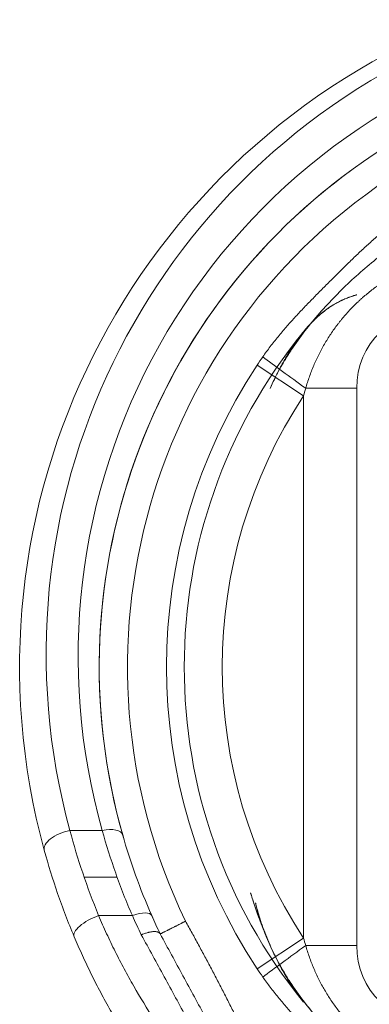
# Model space of a CAD drawing. Header units: millimetres. Extents: x 51337 to 61814, y -21781 to -12277.
# Tile 203 of 256: x 59124 to 59190, y -20778 to -20592. Entities that reach past the tile are written whole.
import ezdxf

# ---------------------------------------------------------------- set-up
doc = ezdxf.new("R2010")
doc.units = ezdxf.units.MM
doc.header["$LTSCALE"] = 0.3175
doc.layers.add('1轮廓实线层', color=7, linetype='Continuous', lineweight=18)

msp = doc.modelspace()

# ---------------------------------------------------------------- linework, layer by layer
at = {"layer": '1轮廓实线层'}
for p, q in [((59177.79339, -20662.88512), (59169.02877, -20657.10708)), ((59187.79339, -20661.47664), (59178.18155, -20661.47664)), ((59187.79339, -20766.47664), (59187.79339, -20661.47664)), ((59177.79339, -20765.06817), (59177.79339, -20662.88512)), ((59133.75642, -20744.7921), (59139.84986, -20744.7921)), ((59136.43817, -20753.6014), (59142.65581, -20753.6014)), ((59145.52734, -20760.85118), (59139.16751, -20760.85118)), ((59177.79339, -20765.06817), (59169.02877, -20770.8462)), ((59187.79339, -20766.47664), (59178.18155, -20766.47664))]:
    msp.add_line(p, q, dxfattribs=at)
for centre, radius, start, end in [((59255.29339, -20713.97664), 131, 111.4089979, 195.2952895), ((59255.29339, -20711.55409), 126, 112.9992146, 195.2952895), ((59255.29339, -20712.0386), 120, 105.6266319, 195.8396374), ((59255.29339, -20713.97664), 116, 122.4304845, 196.1062633), ((59255.29339, -20713.97664), 116, 122.4304845, 195.8396374), ((59255.29339, -20713.97664), 110.66987, 122.4304845, 205.6561683), ((59202.79339, -20661.47664), 15, 90, 180), ((59255.29339, -20713.97664), 100, 140.8297737, 219.1690367), ((59255.29339, -20713.97664), 103.32342, 146.6053122, 213.3946878), ((59255.29339, -20713.97664), 92.82561, 146.6053122, 213.3946878), ((59255.29339, -20713.97664), 116, 203.8156576, 204.0863012), ((59202.79339, -20766.47664), 15, 180, 270)]:
    msp.add_arc(centre, radius, start, end, dxfattribs=at)
for centre, major_axis, ratio, start_param, end_param in [((59178.7638, -20661.47664), (12.16954, -8.7694), 0.022704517, 3.936689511, 4.680891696), ((59133.75642, -20747.21465), (-4.8229, -1.31897), 0.471213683, 4.584227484, 6.283185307), ((59139.84986, -20746.73014), (3.84812, 1.09178), 0.470243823, 0, 1.438162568), ((59145.52734, -20762.46804), (3.65887, 1.61638), 0.374776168, 0, 1.406719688), ((59139.16751, -20762.87225), (-4.60817, -1.9403), 0.377208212, 4.55487847, 6.283185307), ((59178.7638, -20766.47664), (12.16954, 8.7694), 0.022704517, 1.602293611, 2.346495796)]:
    msp.add_ellipse(centre, major_axis=major_axis, ratio=ratio, start_param=start_param, end_param=end_param, dxfattribs=at)
for points, knots in [([(59202.78816, -20630.17682), (59202.84148, -20630.15301), (59202.8948, -20630.12932), (59203.57402, -20629.82898), (59204.19978, -20629.56826), (59205.13421, -20629.20143), (59205.44589, -20629.08288), (59206.05852, -20628.85692), (59206.3602, -20628.7492), (59207.24827, -20628.44166), (59207.81838, -20628.25732), (59208.62027, -20628.01246), (59208.87984, -20627.93577), (59209.36852, -20627.79536), (59209.59583, -20627.73214), (59210.00756, -20627.62026), (59210.19331, -20627.57127), (59210.49806, -20627.49222), (59210.61832, -20627.46179), (59210.74161, -20627.43079), (59210.77328, -20627.42288), (59210.81468, -20627.41256), (59210.82448, -20627.41013), (59210.82196, -20627.41075), (59210.77797, -20627.42163), (59210.60549, -20627.46503), (59210.48119, -20627.49654), (59210.17176, -20627.57693), (59209.98492, -20627.6263), (59209.35833, -20627.79693), (59208.86373, -20627.93774), (59208.05213, -20628.18615), (59207.76952, -20628.27529), (59207.19517, -20628.46262), (59206.90204, -20628.56121), (59206.00881, -20628.87169), (59205.39508, -20629.09821), (59204.14435, -20629.59091), (59203.50631, -20629.8577), (59202.23841, -20630.42093), (59201.60527, -20630.71859), (59199.71281, -20631.65915), (59198.4607, -20632.3498), (59196.60626, -20633.47777), (59195.99066, -20633.87001), (59194.77991, -20634.67582), (59194.18353, -20635.09006), (59192.41951, -20636.36412), (59191.27697, -20637.25526), (59189.04806, -20639.10631), (59187.96152, -20640.066), (59185.83572, -20642.04218), (59184.7963, -20643.05847), (59182.76294, -20645.14536), (59181.76953, -20646.21579), (59179.85178, -20648.40097), (59178.92576, -20649.51781), (59177.15378, -20651.80862), (59176.30797, -20652.98271), (59175.11015, -20654.7928), (59174.72268, -20655.40431), (59173.97288, -20656.64432), (59173.61199, -20657.2706), (59172.9231, -20658.52747), (59172.59447, -20659.15913), (59172.00479, -20660.35485), (59171.73987, -20660.91944), (59171.48844, -20661.48289)], [0, 0, 0, 0, 0.002664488, 0.002664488, 0.033942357, 0.033942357, 0.049581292, 0.049581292, 0.065220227, 0.065220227, 0.096498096, 0.096498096, 0.112137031, 0.112137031, 0.127775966, 0.127775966, 0.143414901, 0.143414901, 0.159053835, 0.159053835, 0.166873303, 0.166873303, 0.17469277, 0.17469277, 0.190331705, 0.190331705, 0.20597064, 0.20597064, 0.221609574, 0.221609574, 0.252887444, 0.252887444, 0.268526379, 0.268526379, 0.284165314, 0.284165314, 0.315443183, 0.315443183, 0.346721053, 0.346721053, 0.377998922, 0.377998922, 0.440554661, 0.440554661, 0.471832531, 0.471832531, 0.5031104, 0.5031104, 0.565666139, 0.565666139, 0.628221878, 0.628221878, 0.690777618, 0.690777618, 0.753333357, 0.753333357, 0.815889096, 0.815889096, 0.878444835, 0.878444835, 0.909722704, 0.909722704, 0.941000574, 0.941000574, 0.972278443, 0.972278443, 1, 1, 1, 1]), ([(59170.10035, -20655.53344), (59170.5576, -20654.8836), (59171.02622, -20654.2439), (59171.98486, -20652.98355), (59172.47488, -20652.36289), (59173.47454, -20651.13897), (59173.98417, -20650.53571), (59175.02063, -20649.34432), (59175.54745, -20648.7562), (59176.61514, -20647.59216), (59177.156, -20647.01624), (59178.24792, -20645.87299), (59178.79897, -20645.30564), (59179.63016, -20644.45821), (59179.90804, -20644.17629), (59180.46469, -20643.61342), (59180.74343, -20643.33251), (59181.3014, -20642.77137), (59181.58063, -20642.49115), (59182.13935, -20641.93116), (59182.69832, -20641.37162), (59183.25767, -20640.81284), (59183.81728, -20640.25452), (59184.09722, -20639.97559), (59184.93776, -20639.13983), (59185.49905, -20638.584), (59186.62656, -20637.47817), (59187.19281, -20636.92821), (59188.33413, -20635.83818), (59188.90921, -20635.29812), (59190.07186, -20634.2317), (59190.65942, -20633.70535), (59191.85004, -20632.66949), (59192.45309, -20632.15999), (59193.67699, -20631.16025), (59194.29784, -20630.67002), (59195.55905, -20629.71065), (59196.19941, -20629.24151), (59196.85018, -20628.78361)], [0, 0, 0, 0, 0.0625, 0.0625, 0.125, 0.125, 0.1875, 0.1875, 0.25, 0.25, 0.3125, 0.3125, 0.375, 0.375, 0.40625, 0.40625, 0.4375, 0.4375, 0.46875, 0.46875, 0.5, 0.53125, 0.53125, 0.5625, 0.5625, 0.625, 0.625, 0.6875, 0.6875, 0.75, 0.75, 0.8125, 0.8125, 0.875, 0.875, 0.9375, 0.9375, 1, 1, 1, 1]), ([(59202.79339, -20636.86481), (59202.05767, -20637.07185), (59201.33061, -20637.30253), (59199.89322, -20637.80979), (59199.18289, -20638.08637), (59198.39302, -20638.42306), (59198.30539, -20638.46082), (59198.13038, -20638.53707), (59198.04298, -20638.57555), (59197.78146, -20638.69195), (59197.26094, -20638.92856), (59196.74788, -20639.17655), (59195.73157, -20639.68749), (59195.06708, -20640.04803), (59193.76385, -20640.80861), (59193.12511, -20641.20865), (59191.8736, -20642.04868), (59191.26083, -20642.48868), (59190.06187, -20643.40967), (59189.47568, -20643.89067), (59188.76013, -20644.51845), (59188.54675, -20644.70878), (59188.33533, -20644.90213), (59188.19481, -20645.0317), (59188.12479, -20645.0968), (59187.77625, -20645.42358), (59187.50209, -20645.68929), (59186.69358, -20646.49923), (59186.1732, -20647.05627), (59185.42036, -20647.91727), (59185.17404, -20648.20851), (59184.81148, -20648.65172), (59184.69178, -20648.80052), (59184.51397, -20649.0253), (59184.45496, -20649.10052), (59184.33765, -20649.25133), (59183.81297, -20649.93158), (59183.31685, -20650.62615), (59182.47791, -20651.88258), (59182.07996, -20652.52162), (59181.32579, -20653.82077), (59180.96956, -20654.48088), (59180.29837, -20655.82204), (59179.98339, -20656.50309), (59179.3952, -20657.88651), (59179.12198, -20658.58888), (59178.61876, -20660.01579), (59178.38876, -20660.74034), (59178.18155, -20661.47664)], [0, 0, 0, 0, 0.0625, 0.0625, 0.125, 0.125, 0.1328125, 0.1328125, 0.140625, 0.140625, 0.15625, 0.1875, 0.1875, 0.25, 0.25, 0.3125, 0.3125, 0.375, 0.375, 0.4375, 0.4375, 0.453125, 0.4609375, 0.4609375, 0.46875, 0.46875, 0.5, 0.5, 0.5625, 0.5625, 0.59375, 0.59375, 0.609375, 0.609375, 0.6171875, 0.6171875, 0.625, 0.6875, 0.6875, 0.75, 0.75, 0.8125, 0.8125, 0.875, 0.875, 0.9375, 0.9375, 1, 1, 1, 1]), ([(59177.76612, -20650.814), (59178.27072, -20650.19338), (59178.79641, -20649.59692), (59179.64188, -20648.72428), (59179.94572, -20648.42648), (59180.56793, -20647.85018), (59180.88824, -20647.57014), (59181.85644, -20646.7745), (59182.50822, -20646.30592), (59183.47821, -20645.69597), (59183.80023, -20645.50833), (59184.41631, -20645.1734), (59184.71307, -20645.02433), (59185.2799, -20644.75808), (59185.55022, -20644.6408), (59186.05805, -20644.43419), (59186.28962, -20644.34718), (59186.70734, -20644.19847), (59186.8935, -20644.13678), (59187.21802, -20644.03382), (59187.3561, -20643.99265), (59187.57498, -20643.92919), (59187.65717, -20643.90646), (59187.76693, -20643.87639), (59187.79446, -20643.86907), (59187.79114, -20643.86996), (59187.67744, -20643.89931), (59187.34195, -20643.99684), (59187.20197, -20644.03873), (59186.87553, -20644.14268), (59186.68829, -20644.20495), (59186.26748, -20644.35539), (59186.03208, -20644.44428), (59185.52365, -20644.65215), (59185.25301, -20644.7701), (59184.68354, -20645.03887), (59184.3847, -20645.1897), (59183.76254, -20645.5298), (59183.4406, -20645.71859), (59182.79591, -20646.12617), (59182.47089, -20646.34615), (59181.81899, -20646.81929), (59181.49015, -20647.07414), (59180.52433, -20647.87221), (59179.90547, -20648.44985), (59178.71584, -20649.68258), (59178.14248, -20650.34141), (59177.0676, -20651.68624), (59176.56159, -20652.37629), (59175.59871, -20653.7843), (59175.14192, -20654.50229), (59174.26842, -20655.96087), (59173.85209, -20656.70126), (59172.73988, -20658.78626), (59172.08893, -20660.13686), (59171.48841, -20661.48289)], [0, 0, 0, 0, 0.049245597, 0.049245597, 0.075917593, 0.075917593, 0.102589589, 0.102589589, 0.155933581, 0.155933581, 0.182605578, 0.182605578, 0.209277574, 0.209277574, 0.23594957, 0.23594957, 0.262621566, 0.262621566, 0.289293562, 0.289293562, 0.315965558, 0.315965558, 0.342637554, 0.342637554, 0.36930955, 0.36930955, 0.422653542, 0.422653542, 0.449325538, 0.449325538, 0.475997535, 0.475997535, 0.502669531, 0.502669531, 0.529341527, 0.529341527, 0.556013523, 0.556013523, 0.582685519, 0.582685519, 0.609357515, 0.609357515, 0.636029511, 0.636029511, 0.689373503, 0.689373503, 0.742717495, 0.742717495, 0.796061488, 0.796061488, 0.84940548, 0.84940548, 0.902749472, 0.902749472, 1, 1, 1, 1]), ([(59133.75642, -20744.7921), (59134.46762, -20747.45935), (59135.27029, -20750.13346), (59137.06989, -20755.48876), (59138.06679, -20758.16997), (59139.16751, -20760.85118)], [0, 0, 0, 0, 0.5, 0.5, 1, 1, 1, 1]), ([(59145.52734, -20760.85118), (59144.36934, -20758.17641), (59143.32191, -20755.49814), (59141.43378, -20750.14256), (59140.59311, -20747.46525), (59139.84986, -20744.7921)], [0, 0, 0, 0, 0.5, 0.5, 1, 1, 1, 1]), ([(59143.69798, -20745.63836), (59144.41601, -20748.16916), (59145.22835, -20750.70477), (59147.05345, -20755.77837), (59148.06619, -20758.31637), (59149.18621, -20760.85166)], [0, 0, 0, 0, 0.5, 0.5, 1, 1, 1, 1]), ([(59134.55934, -20764.81256), (59133.41774, -20762.10129), (59132.38216, -20759.38671), (59130.51066, -20753.95808), (59129.67476, -20751.24403), (59128.93352, -20748.53362)], [0, 0, 0, 0, 0.5, 0.5, 1, 1, 1, 1]), ([(59177.76481, -20777.13767), (59177.73697, -20777.10342), (59177.70919, -20777.0691), (59177.28985, -20776.54868), (59176.91032, -20776.04712), (59176.18297, -20775.03196), (59175.83529, -20774.5189), (59174.83193, -20772.96609), (59174.21547, -20771.9128), (59173.05966, -20769.78142), (59172.51979, -20768.70156), (59171.50522, -20766.5332), (59171.03555, -20765.45547), (59170.15936, -20763.32625), (59169.75276, -20762.27398), (59169.18902, -20760.73832), (59169.00886, -20760.23368), (59168.75163, -20759.49519), (59168.66806, -20759.25215), (59168.50585, -20758.77469), (59168.42728, -20758.54047), (59168.27895, -20758.09338), (59168.20883, -20757.87945), (59168.07886, -20757.47917), (59168.01995, -20757.29569), (59167.94387, -20757.05702), (59167.92054, -20756.98354), (59167.8787, -20756.85133), (59167.86008, -20756.79225), (59167.81403, -20756.64591), (59167.79616, -20756.5887), (59167.79121, -20756.57287), (59167.80409, -20756.61415), (59167.85735, -20756.78367), (59167.8967, -20756.9086), (59167.99307, -20757.21165), (59168.05073, -20757.39176), (59168.17616, -20757.77932), (59168.24433, -20757.988), (59168.46158, -20758.64525), (59168.62413, -20759.12684), (59168.96562, -20760.11135), (59169.14575, -20760.61813), (59169.71112, -20762.16454), (59170.12102, -20763.22969), (59170.78623, -20764.85112), (59171.01639, -20765.39554), (59171.33885, -20766.13368), (59171.42534, -20766.32937), (59171.5128, -20766.52494)], [0, 0, 0, 0, 0.003300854, 0.003300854, 0.04996067, 0.04996067, 0.096620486, 0.096620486, 0.189940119, 0.189940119, 0.283259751, 0.283259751, 0.376579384, 0.376579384, 0.469899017, 0.469899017, 0.516558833, 0.516558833, 0.539888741, 0.539888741, 0.563218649, 0.563218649, 0.586548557, 0.586548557, 0.609878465, 0.609878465, 0.621543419, 0.621543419, 0.633208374, 0.633208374, 0.656538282, 0.656538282, 0.67986819, 0.67986819, 0.703198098, 0.703198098, 0.726528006, 0.726528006, 0.749857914, 0.749857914, 0.79651773, 0.79651773, 0.843177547, 0.843177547, 0.936497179, 0.936497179, 0.983156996, 0.983156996, 1, 1, 1, 1]), ([(59171.51282, -20766.52494), (59171.4904, -20766.47487), (59171.46809, -20766.4248), (59171.16363, -20765.73846), (59170.89973, -20765.10632), (59170.40826, -20763.8572), (59170.17973, -20763.23718), (59169.76652, -20762.04635), (59169.58106, -20761.4737), (59169.33504, -20760.66929), (59169.25804, -20760.40904), (59169.1173, -20759.91993), (59169.05385, -20759.69215), (59168.94137, -20759.27882), (59168.89199, -20759.09184), (59168.81203, -20758.78397), (59168.78113, -20758.66197), (59168.73867, -20758.49322), (59168.72737, -20758.44754), (59168.72678, -20758.44518), (59168.737, -20758.48651), (59168.77863, -20758.65211), (59168.8096, -20758.77446), (59168.88909, -20759.08082), (59168.93821, -20759.26698), (59169.05006, -20759.67844), (59169.11301, -20759.90468), (59169.2522, -20760.3891), (59169.32882, -20760.64855), (59169.57588, -20761.45753), (59169.76137, -20762.03076), (59170.17274, -20763.21777), (59170.39943, -20763.83382), (59170.89121, -20765.08554), (59171.15372, -20765.71496), (59171.99081, -20767.60542), (59172.61505, -20768.86825), (59173.64977, -20770.74918), (59174.01221, -20771.37593), (59174.76167, -20772.61132), (59175.14891, -20773.22063), (59176.34588, -20775.02446), (59177.19092, -20776.1948), (59178.961, -20778.4788), (59179.8859, -20779.59258), (59181.80116, -20781.7721), (59182.79317, -20782.83992), (59184.8244, -20784.92266), (59185.86255, -20785.93685), (59187.98545, -20787.9087), (59189.07034, -20788.86618), (59191.29543, -20790.71264), (59192.43578, -20791.60143), (59194.19592, -20792.87191), (59194.7909, -20793.28496), (59195.99859, -20794.08838), (59196.61284, -20794.47965), (59198.4695, -20795.60855), (59199.72643, -20796.30172), (59201.63282, -20797.24797), (59202.2704, -20797.54704), (59203.5316, -20798.10632), (59204.15719, -20798.3675), (59205.39138, -20798.85355), (59206.00012, -20799.07843), (59206.89168, -20799.38854), (59207.18522, -20799.48736), (59207.76251, -20799.67577), (59208.04478, -20799.76483), (59208.58508, -20799.93031), (59208.84426, -20800.00708), (59209.33446, -20800.14832), (59209.56651, -20800.21304), (59209.9821, -20800.32622), (59210.16702, -20800.37511), (59210.47908, -20800.45621), (59210.60573, -20800.48831), (59210.77772, -20800.53159), (59210.82215, -20800.54258), (59210.82516, -20800.54333), (59210.78212, -20800.53268), (59210.65843, -20800.50158), (59210.60745, -20800.48871), (59210.48721, -20800.45806), (59210.4175, -20800.44017), (59210.18628, -20800.38017), (59210.00337, -20800.3319), (59209.59288, -20800.22032), (59209.36377, -20800.15658), (59208.87559, -20800.01627), (59208.61828, -20799.94023), (59207.81623, -20799.69528), (59207.24156, -20799.50951), (59206.04167, -20799.09356), (59205.4286, -20798.86764), (59204.18812, -20798.38021), (59203.56057, -20798.11867), (59202.2976, -20797.55957), (59201.66125, -20797.26157), (59200.38859, -20796.63088), (59199.75777, -20796.30098), (59197.88325, -20795.26896), (59196.65766, -20794.52441), (59194.25652, -20792.93175), (59193.08088, -20792.08365), (59191.35277, -20790.74414), (59190.78325, -20790.2869), (59189.66254, -20789.35828), (59189.11034, -20788.88614), (59187.4757, -20787.44859), (59186.41491, -20786.46234), (59184.34343, -20784.44148), (59183.3327, -20783.40692), (59181.36372, -20781.28719), (59180.40563, -20780.20189), (59178.55344, -20777.96979), (59177.65883, -20776.82188), (59175.95159, -20774.45429), (59175.14936, -20773.24862), (59174.00989, -20771.373), (59173.63159, -20770.71819), (59173.2697, -20770.05807)], [0, 0, 0, 0, 0.001265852, 0.001265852, 0.017359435, 0.017359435, 0.033453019, 0.033453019, 0.049546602, 0.049546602, 0.057593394, 0.057593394, 0.065640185, 0.065640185, 0.073686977, 0.073686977, 0.081733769, 0.081733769, 0.08978056, 0.08978056, 0.097827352, 0.097827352, 0.105874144, 0.105874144, 0.113920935, 0.113920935, 0.121967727, 0.121967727, 0.130014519, 0.130014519, 0.146108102, 0.146108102, 0.162201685, 0.162201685, 0.178295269, 0.178295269, 0.210482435, 0.210482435, 0.226576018, 0.226576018, 0.242669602, 0.242669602, 0.274856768, 0.274856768, 0.307043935, 0.307043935, 0.339231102, 0.339231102, 0.371418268, 0.371418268, 0.403605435, 0.403605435, 0.435792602, 0.435792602, 0.451886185, 0.451886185, 0.467979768, 0.467979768, 0.500166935, 0.500166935, 0.516260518, 0.516260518, 0.532354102, 0.532354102, 0.548447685, 0.548447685, 0.556494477, 0.556494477, 0.564541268, 0.564541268, 0.57258806, 0.57258806, 0.580634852, 0.580634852, 0.588681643, 0.588681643, 0.596728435, 0.596728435, 0.604775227, 0.604775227, 0.612822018, 0.612822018, 0.616845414, 0.616845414, 0.62086881, 0.62086881, 0.628915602, 0.628915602, 0.636962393, 0.636962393, 0.645009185, 0.645009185, 0.661102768, 0.661102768, 0.677196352, 0.677196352, 0.693289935, 0.693289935, 0.709383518, 0.709383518, 0.725477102, 0.725477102, 0.757664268, 0.757664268, 0.789851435, 0.789851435, 0.805945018, 0.805945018, 0.822038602, 0.822038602, 0.854225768, 0.854225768, 0.886412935, 0.886412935, 0.918600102, 0.918600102, 0.950787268, 0.950787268, 0.982974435, 0.982974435, 1, 1, 1, 1]), ([(59139.16751, -20760.85118), (59139.6558, -20761.99534), (59140.15961, -20763.12944), (59141.19833, -20765.37855), (59141.73325, -20766.49356), (59142.83428, -20768.70523), (59143.4004, -20769.80189), (59144.56401, -20771.9774), (59145.1615, -20773.05624), (59147.00136, -20776.26662), (59148.29108, -20778.37205), (59150.99956, -20782.51477), (59152.41831, -20784.55205), (59153.90368, -20786.55525)], [0, 0, 0, 0, 0.125, 0.125, 0.25, 0.25, 0.375, 0.375, 0.5, 0.5, 0.75, 0.75, 1, 1, 1, 1]), ([(59155.53462, -20761.89334), (59155.52632, -20761.8976), (59155.51802, -20761.90188), (59155.50138, -20761.91044), (59155.49312, -20761.91469), (59155.46775, -20761.92774), (59155.41691, -20761.95389), (59155.3658, -20761.98017), (59155.26322, -20762.03288), (59155.1255, -20762.10362), (59154.95098, -20762.19313), (59154.84519, -20762.24735), (59154.77443, -20762.2836), (59154.7389, -20762.30179), (59154.56161, -20762.39256), (59154.4202, -20762.46488), (59154.13818, -20762.60892), (59153.99757, -20762.68065), (59153.78728, -20762.7878), (59153.71728, -20762.82344), (59153.61244, -20762.87679), (59153.57746, -20762.89458), (59153.50785, -20762.92998), (59153.47325, -20762.94757), (59153.30124, -20763.03498), (59153.03247, -20763.17139), (59152.77624, -20763.30105), (59152.58885, -20763.39573), (59152.52718, -20763.42686), (59152.40549, -20763.48824), (59152.34601, -20763.51821), (59152.1719, -20763.60587), (59151.95099, -20763.71686), (59151.75214, -20763.8163), (59151.63492, -20763.87476), (59151.61183, -20763.88626), (59151.56636, -20763.9089), (59151.54398, -20763.92003), (59151.47838, -20763.95264), (59151.43653, -20763.9734), (59151.31651, -20764.03283), (59151.24386, -20764.06864), (59151.11312, -20764.13272), (59151.05504, -20764.16099), (59150.99183, -20764.19146), (59150.97964, -20764.19732), (59150.95633, -20764.20849), (59150.94521, -20764.21381), (59150.91343, -20764.22893), (59150.89436, -20764.23792), (59150.84336, -20764.26172), (59150.81763, -20764.27334), (59150.78267, -20764.28812), (59150.77343, -20764.29128), (59150.77276, -20764.29004)], [0, 0, 0, 0, 0.00390625, 0.00390625, 0.0078125, 0.0078125, 0.015625, 0.03125, 0.03125, 0.0625, 0.09375, 0.109375, 0.109375, 0.125, 0.125, 0.1875, 0.1875, 0.25, 0.25, 0.28125, 0.28125, 0.296875, 0.296875, 0.3125, 0.3125, 0.375, 0.4375, 0.4375, 0.46875, 0.46875, 0.5, 0.5, 0.5625, 0.625, 0.625, 0.640625, 0.640625, 0.65625, 0.65625, 0.6875, 0.6875, 0.75, 0.75, 0.8125, 0.8125, 0.828125, 0.828125, 0.84375, 0.84375, 0.875, 0.875, 0.9375, 0.9375, 1, 1, 1, 1]), ([(59155.53462, -20761.89334), (59155.94963, -20762.63596), (59156.77514, -20764.12369), (59157.99978, -20766.36284), (59158.80708, -20767.86068), (59159.60983, -20769.36104), (59160.00895, -20770.11252), (59160.80232, -20771.61731), (59161.19661, -20772.3707), (59161.98052, -20773.87947), (59162.37013, -20774.63484), (59163.1448, -20776.14755), (59163.52985, -20776.90489), (59164.29556, -20778.42152), (59164.67621, -20779.18081), (59165.81182, -20781.46158), (59166.56044, -20782.98595), (59168.04245, -20786.04222), (59168.77584, -20787.57412), (59170.22932, -20790.64521), (59170.94941, -20792.18441), (59172.37833, -20795.26986), (59173.08717, -20796.81612), (59173.79142, -20798.36581)], [0, 0, 0, 0, 0.0625, 0.125, 0.1875, 0.1875, 0.25, 0.25, 0.3125, 0.3125, 0.375, 0.375, 0.4375, 0.4375, 0.5, 0.5, 0.625, 0.625, 0.75, 0.75, 0.875, 0.875, 1, 1, 1, 1]), ([(59150.76634, -20764.2782), (59150.74572, -20764.24016), (59150.69591, -20764.16921), (59150.59628, -20764.07772), (59150.51344, -20764.02657), (59150.44506, -20763.99195), (59150.40932, -20763.97557), (59150.3712, -20763.96062), (59150.34525, -20763.95097), (59150.33199, -20763.9463), (59150.26458, -20763.92383), (59150.14975, -20763.89354), (59149.95721, -20763.86457), (59149.81543, -20763.85615), (59149.704, -20763.85397), (59149.64701, -20763.85392), (59149.58808, -20763.85544), (59149.54835, -20763.85681), (59149.52826, -20763.85767), (59149.42717, -20763.86286), (59149.26082, -20763.87669), (59148.99786, -20763.91361), (59148.81368, -20763.94893), (59148.67216, -20763.97948), (59148.62442, -20763.99035), (59148.5278, -20764.01346), (59148.4788, -20764.02574), (59148.3313, -20764.06435), (59148.13295, -20764.12063), (59147.83047, -20764.21904), (59147.62553, -20764.29391), (59147.47058, -20764.3536), (59147.3928, -20764.38432), (59147.30801, -20764.41907), (59147.27532, -20764.43267), (59147.26224, -20764.43813), (59147.25582, -20764.44081), (59147.23647, -20764.44893), (59147.22357, -20764.45438), (59147.21067, -20764.45985)], [0, 0, 0, 0, 0.0625, 0.125, 0.1875, 0.1875, 0.21875, 0.234375, 0.234375, 0.25, 0.25, 0.3125, 0.375, 0.4375, 0.4375, 0.46875, 0.484375, 0.484375, 0.5, 0.5, 0.5625, 0.625, 0.6875, 0.6875, 0.71875, 0.71875, 0.75, 0.75, 0.8125, 0.875, 0.9375, 0.9375, 0.96875, 0.984375, 0.98828125, 0.98828125, 0.9921875, 0.9921875, 1, 1, 1, 1]), ([(59149.88028, -20791.75245), (59148.33165, -20789.65352), (59146.85322, -20787.51868), (59144.03254, -20783.17725), (59142.69028, -20780.97067), (59140.77707, -20777.60586), (59140.15603, -20776.47508), (59138.94719, -20774.19481), (59138.35938, -20773.04531), (59137.21688, -20770.72705), (59136.66219, -20769.55828), (59135.58592, -20767.20071), (59135.06434, -20766.01191), (59134.55934, -20764.81256)], [0, 0, 0, 0, 0.25, 0.25, 0.5, 0.5, 0.625, 0.625, 0.75, 0.75, 0.875, 0.875, 1, 1, 1, 1]), ([(59155.81952, -20780.2406), (59155.1066, -20778.93152), (59154.39277, -20777.62118), (59152.96303, -20774.99764), (59152.24711, -20773.68442), (59150.81286, -20771.05484), (59150.09453, -20769.73847), (59148.65495, -20767.10208), (59147.93371, -20765.78205), (59147.21067, -20764.45985)], [0, 0, 0, 0, 0.25, 0.25, 0.5, 0.5, 0.75, 0.75, 1, 1, 1, 1]), ([(59150.76634, -20764.2782), (59151.48473, -20765.60365), (59152.20181, -20766.92669), (59153.63379, -20769.56875), (59154.34869, -20770.88776), (59155.77662, -20773.52233), (59156.48965, -20774.8379), (59157.91409, -20777.46604), (59158.62551, -20778.77862), (59159.33621, -20780.08988)], [0, 0, 0, 0, 0.25, 0.25, 0.5, 0.5, 0.75, 0.75, 1, 1, 1, 1]), ([(59178.18155, -20766.47664), (59178.3886, -20767.21236), (59178.61927, -20767.93942), (59179.12653, -20769.37681), (59179.40311, -20770.08714), (59179.7398, -20770.877), (59179.77757, -20770.96464), (59179.85381, -20771.13965), (59179.8923, -20771.22705), (59180.00869, -20771.48857), (59180.24531, -20772.00909), (59180.49329, -20772.52214), (59181.00423, -20773.53845), (59181.36477, -20774.20295), (59182.12535, -20775.50618), (59182.52539, -20776.14491), (59183.36543, -20777.39642), (59183.80542, -20778.00919), (59184.72641, -20779.20815), (59185.20741, -20779.79434), (59185.8352, -20780.5099), (59186.02552, -20780.72328), (59186.21887, -20780.9347), (59186.34844, -20781.07521), (59186.41355, -20781.14524), (59186.74032, -20781.49378), (59187.00604, -20781.76794), (59187.81598, -20782.57644), (59188.37301, -20783.09683), (59189.23401, -20783.84967), (59189.52525, -20784.09599), (59189.96846, -20784.45855), (59190.11726, -20784.57825), (59190.34204, -20784.75606), (59190.41727, -20784.81507), (59190.56808, -20784.93237), (59191.24832, -20785.45705), (59191.94289, -20785.95318), (59193.19932, -20786.79212), (59193.83837, -20787.19007), (59195.13752, -20787.94424), (59195.79763, -20788.30046), (59197.13879, -20788.97166), (59197.81984, -20789.28663), (59199.20325, -20789.87483), (59199.90562, -20790.14804), (59201.33254, -20790.65126), (59202.05708, -20790.88126), (59202.79339, -20791.08848)], [0, 0, 0, 0, 0.0625, 0.0625, 0.125, 0.125, 0.1328125, 0.1328125, 0.140625, 0.140625, 0.15625, 0.1875, 0.1875, 0.25, 0.25, 0.3125, 0.3125, 0.375, 0.375, 0.4375, 0.4375, 0.453125, 0.4609375, 0.4609375, 0.46875, 0.46875, 0.5, 0.5, 0.5625, 0.5625, 0.59375, 0.59375, 0.609375, 0.609375, 0.6171875, 0.6171875, 0.625, 0.6875, 0.6875, 0.75, 0.75, 0.8125, 0.8125, 0.875, 0.875, 0.9375, 0.9375, 1, 1, 1, 1]), ([(59196.85018, -20799.16967), (59196.20034, -20798.71243), (59195.56064, -20798.24381), (59194.30029, -20797.28517), (59193.67964, -20796.79514), (59192.45572, -20795.79549), (59191.85245, -20795.28585), (59190.66107, -20794.2494), (59190.07295, -20793.72257), (59188.90891, -20792.65489), (59188.33298, -20792.11403), (59187.18973, -20791.02211), (59186.62239, -20790.47106), (59185.77495, -20789.63987), (59185.49303, -20789.36199), (59184.93016, -20788.80533), (59184.64925, -20788.52659), (59184.08811, -20787.96862), (59183.80789, -20787.6894), (59183.2479, -20787.13068), (59182.68836, -20786.5717), (59182.12959, -20786.01235), (59181.57127, -20785.45274), (59181.29234, -20785.17281), (59180.45658, -20784.33227), (59179.90074, -20783.77098), (59178.79491, -20782.64347), (59178.24496, -20782.07721), (59177.15492, -20780.9359), (59176.61487, -20780.36081), (59175.54845, -20779.19817), (59175.02209, -20778.6106), (59173.98624, -20777.41998), (59173.47673, -20776.81693), (59172.47699, -20775.59303), (59171.98676, -20774.97219), (59171.02739, -20773.71098), (59170.55825, -20773.07062), (59170.10035, -20772.41985)], [0, 0, 0, 0, 0.0625, 0.0625, 0.125, 0.125, 0.1875, 0.1875, 0.25, 0.25, 0.3125, 0.3125, 0.375, 0.375, 0.40625, 0.40625, 0.4375, 0.4375, 0.46875, 0.46875, 0.5, 0.53125, 0.53125, 0.5625, 0.5625, 0.625, 0.625, 0.6875, 0.6875, 0.75, 0.75, 0.8125, 0.8125, 0.875, 0.875, 0.9375, 0.9375, 1, 1, 1, 1])]:
    msp.add_open_spline(points, degree=3, knots=knots, dxfattribs=at)
for points in [[(59169.02877, -20657.10708), (59169.37812, -20656.57717), (59169.73513, -20656.05249), (59170.10035, -20655.53344)], [(59178.18155, -20661.47664), (59178.04667, -20661.9446), (59177.91757, -20662.41418), (59177.79339, -20662.88512)], [(59147.21067, -20764.45985), (59146.63013, -20763.26704), (59146.06909, -20762.06432), (59145.52734, -20760.85118)], [(59149.18621, -20760.85166), (59149.69679, -20762.00741), (59150.22559, -20763.15336), (59150.77275, -20764.29004)], [(59177.79339, -20765.06817), (59177.91757, -20765.53911), (59178.04667, -20766.00868), (59178.18155, -20766.47664)], [(59170.10035, -20772.41985), (59169.73513, -20771.90079), (59169.37812, -20771.37612), (59169.02877, -20770.8462)]]:
    msp.add_open_spline(points, degree=3, dxfattribs=at)

doc.saveas('drawing.dxf')
